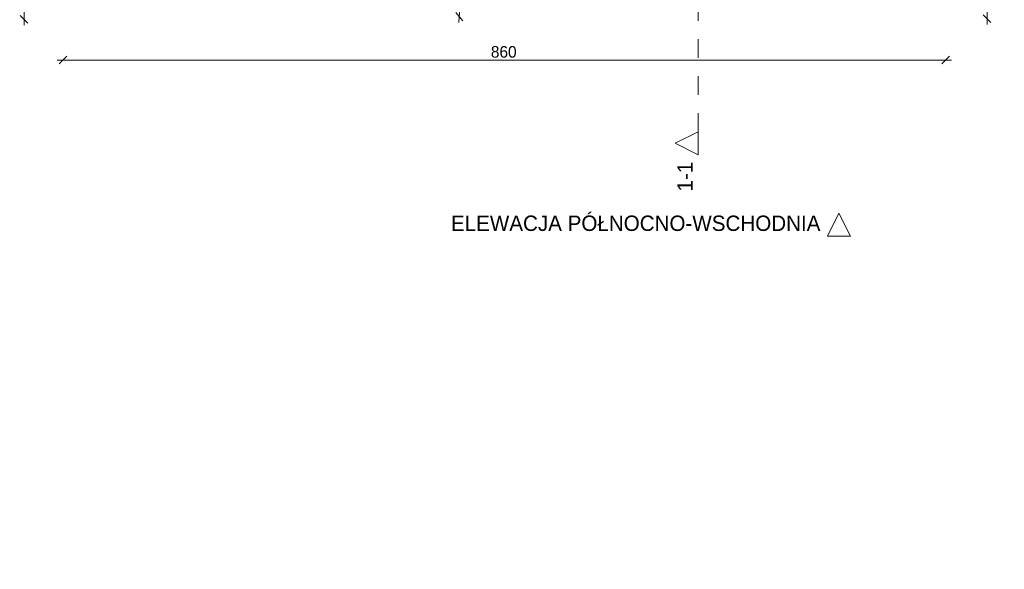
# Model space of a CAD drawing. Header units: millimetres. Extents: x 66905 to 78760, y -2855 to 13188.
# Tile 1 of 11: x 68168 to 77761, y -2855 to 2499. Entities that reach past the tile are written whole.
import ezdxf

# ---------------------------------------------------------------- set-up
doc = ezdxf.new("R2010")
doc.units = ezdxf.units.MM
doc.header["$MEASUREMENT"] = 0
doc.linetypes.add('Przerywana', pattern=[360, 180, -180])
doc.linetypes.add('Wipeout_Contour', pattern=[1000, 0, -1000])
for name, color, linetype, lineweight, true_color in [('0_Nr_pióra__61', 7, 'Continuous', 13, 0x6a6a6a), ('inw_przekrój _Nr_pióra__101', 7, 'Continuous', 5, 0xb2b2b2), ('inw_przekrój _Nr_pióra__61', 7, 'Continuous', 13, 0x6a6a6a)]:
    doc.layers.add(name, color=color, linetype=linetype, lineweight=lineweight, true_color=true_color)
doc.layers.add('inw_przekrój', color=7, linetype='Continuous')
doc.layers.add('inw_wymiarowanie', color=7, linetype='Continuous')
doc.layers.add('inw_wymiarowanie_Nr_pióra__1', color=7, linetype='Continuous', lineweight=13)
doc.styles.add('STYL_AUTOMATYCZNY_1', font='txt')
doc.dimstyles.new('STYL_AUTOMATYCZNY__1', dxfattribs={"dimtxt": 112.5, "dimasz": 71.25, "dimexe": 0.18, "dimexo": 0.0625, "dimgap": 0.09, "dimtad": 1, "dimdec": 0, "dimlfac": 0.1, "dimzin": 0, "dimdsep": 46, "dimtxsty": 'STYL_AUTOMATYCZNY_1', "dimblk": 'ARROWHEAD_6', "dimblk1": 'ARROWHEAD_6', "dimblk2": 'ARROWHEAD_6', "dimcen": 0.09, "dimse1": 1, "dimse2": 1, "dimclrd": 7, "dimclre": 7, "dimclrt": 7, "dimadec": 1, "dimazin": 0, "dimtfac": 1, "dimtdec": 4, "dimtmove": 0, "dimatfit": 3, "dimfxl": 0, "dimtolj": 1, "dimtzin": 0, "dimarcsym": 0})
doc.dimstyles.new('STYL_AUTOMATYCZNY__2', dxfattribs={"dimtxt": 112.5, "dimasz": 71.25, "dimexe": 0.18, "dimexo": 0.0625, "dimgap": 0.09, "dimtad": 1, "dimtih": 1, "dimtoh": 1, "dimdec": 0, "dimlfac": 0.1, "dimzin": 0, "dimdsep": 46, "dimtxsty": 'STYL_AUTOMATYCZNY_1', "dimblk": 'ARROWHEAD_6', "dimblk1": 'ARROWHEAD_6', "dimblk2": 'ARROWHEAD_6', "dimcen": 0.09, "dimse1": 1, "dimse2": 1, "dimclrd": 7, "dimclre": 7, "dimclrt": 7, "dimadec": 1, "dimazin": 0, "dimtfac": 1, "dimtdec": 4, "dimtmove": 0, "dimatfit": 3, "dimfxl": 0, "dimtolj": 1, "dimtzin": 0, "dimarcsym": 0})

# ---------------------------------------------------------------- blocks, each defined once
blk = doc.blocks.new('*D83')
at = {"layer": 'inw_wymiarowanie_Nr_pióra__1', "color": 7, "linetype": 'Continuous', "lineweight": 13}
for p, q in [((77625.2, 11071.3), (77550.1, 11146.2)), ((77587.6, 11165), (77587.6, 11108.8)), ((77587.6, 11108.8), (77593.1, 2508.5)), ((77555.5, 2546), (77630.6, 2471)), ((77593.1, 2508.5), (77593.1, 2452.3))]:
    blk.add_line(p, q, dxfattribs=at)
at = {"layer": 'inw_wymiarowanie_Nr_pióra__1', "color": 7, "lineweight": 13, "insert": (77612.8, 6940.5), "char_height": 112.5, "attachment_point": 7, "rotation": 270.03619, "style": 'STYL_AUTOMATYCZNY_1'}
blk.add_mtext('\\A1;{\\pql;\\fCentury Gothic|b0|i0|c238|p34;860}', dxfattribs=at)
blk = doc.blocks.new('ARROWHEAD_6')
at = {"color": 0, "linetype": 'Continuous', "lineweight": 0}
for p, q in [((0, 0), (-1, 0)), ((-0.5, -0.5), (0.5, 0.5))]:
    blk.add_line(p, q, dxfattribs=at)
blk = doc.blocks.new('*D84')
at = {"layer": 'inw_wymiarowanie_Nr_pióra__1', "color": 7, "linetype": 'Continuous', "lineweight": 13}
for p, q in [((68242.8, 11065.4), (68167.8, 11140.3)), ((68205.2, 11159.1), (68205.3, 11102.8)), ((68205.3, 11102.8), (68210.7, 2502.6)), ((68173.2, 2540.1), (68248.2, 2465.1)), ((68210.7, 2502.6), (68210.7, 2446.3))]:
    blk.add_line(p, q, dxfattribs=at)
at = {"layer": 'inw_wymiarowanie_Nr_pióra__1', "color": 7, "lineweight": 13, "insert": (68230.4, 6934.5), "char_height": 112.5, "attachment_point": 7, "rotation": 270.03619, "style": 'STYL_AUTOMATYCZNY_1'}
blk.add_mtext('\\A1;{\\pql;\\fCentury Gothic|b0|i0|c238|p34;860}', dxfattribs=at)
blk = doc.blocks.new('*D85')
at = {"layer": 'inw_wymiarowanie_Nr_pióra__1', "color": 7, "linetype": 'Continuous', "lineweight": 13}
for p, q in [((68627.4, 2143), (68552.4, 2068)), ((77152.6, 2068), (77227.6, 2143)), ((68533.7, 2105.5), (68589.9, 2105.5)), ((68589.9, 2105.5), (77190.1, 2105.5)), ((77190.1, 2105.5), (77246.4, 2105.5))]:
    blk.add_line(p, q, dxfattribs=at)
at = {"layer": 'inw_wymiarowanie_Nr_pióra__1', "color": 7, "lineweight": 13, "insert": (72758.2, 2128), "char_height": 112.5, "attachment_point": 7, "style": 'STYL_AUTOMATYCZNY_1'}
blk.add_mtext('\\A1;{\\pql;\\fCentury Gothic|b0|i0|c238|p34;860}', dxfattribs=at)
blk = doc.blocks.new('*D87')
at = {"layer": 'inw_wymiarowanie_Nr_pióra__1', "color": 7, "linetype": 'Continuous', "lineweight": 13}
for p, q in [((72649.5, 4619.4), (72497.9, 3025.7)), ((72497.9, 3025.7), (72450.5, 2527.9)), ((72531.6, 2984.8), (72464.1, 3066.5)), ((72416.7, 2568.8), (72484.3, 2487)), ((72450.5, 2527.9), (72445.2, 2471.9))]:
    blk.add_line(p, q, dxfattribs=at)
at = {"layer": 'inw_wymiarowanie_Nr_pióra__1', "color": 7, "lineweight": 13, "insert": (72443.5, 2691.4), "char_height": 112.5, "attachment_point": 7, "rotation": 84.56507, "style": 'STYL_AUTOMATYCZNY_1'}
blk.add_mtext('\\A1;{\\pql;\\fCentury Gothic|b0|i0|c238|p34;50}', dxfattribs=at)
blk = doc.blocks.new('Elewacja_1_4', base_point=(64662.9, 388.9))
at = {"layer": '0_Nr_pióra__61', "color": 251, "lineweight": 13, "true_color": 0x6a6a6a, "insert": (75969.1, 439), "char_height": 150, "attachment_point": 9, "style": 'STYL_AUTOMATYCZNY_1'}
blk.add_mtext('\\A1;{\\pqr;\\pt0;\\fCentury Gothic|b0|i0|c238|p34;ELEWACJA PÓŁNOCNO-WSCHODNIA}', dxfattribs=at)
at = {"color": 254, "linetype": 'Wipeout_Contour', "lineweight": 0, "ltscale": 228451.807774}
blk.add_wipeout([(76036.6, 388.9), (76261.6, 388.9), (76149.1, 613.9)], dxfattribs=at)
at = {"layer": '0_Nr_pióra__61', "color": 251, "linetype": 'Continuous', "lineweight": 13, "true_color": 0x6a6a6a, "flags": 128}
blk.add_lwpolyline([(76036.6, 388.9), (76261.6, 388.9), (76149.1, 613.9)], close=True, dxfattribs=at)
blk = doc.blocks.new('Płaszczyzna odcinająca_1_4', base_point=(74778.4, 1295.5))
at = {"layer": 'inw_przekrój _Nr_pióra__101', "color": 253, "linetype": 'Przerywana', "lineweight": 5, "true_color": 0xb2b2b2}
blk.add_line((74778.4, 1408), (74778.4, 12080.9), dxfattribs=at)
at = {"layer": 'inw_przekrój _Nr_pióra__61', "color": 251, "lineweight": 13, "true_color": 0x6a6a6a, "char_height": 150, "rotation": 90, "style": 'STYL_AUTOMATYCZNY_1'}
for s, insert, attachment_point in [('\\A1;{\\pql;\\pt0;\\fCentury Gothic|b0|i0|c238|p34;1-1}', (74724.5, 12373.4), 7), ('\\A1;{\\pqr;\\pt0;\\fCentury Gothic|b0|i0|c238|p34;1-1}', (74724.5, 1115.5), 9)]:
    blk.add_mtext(s, dxfattribs=dict(at, insert=insert, attachment_point=attachment_point))
at = {"color": 254, "linetype": 'Wipeout_Contour', "lineweight": 0, "ltscale": 227075.572009}
blk.add_wipeout([(74778.4, 12305.9), (74553.4, 12193.4), (74778.4, 12080.9)], dxfattribs=at).dxf.layer = 'inw_przekrój'
at = {"color": 254, "linetype": 'Wipeout_Contour', "lineweight": 0, "ltscale": 224143.482867}
blk.add_wipeout([(74778.4, 1183), (74778.4, 1408), (74553.4, 1295.5)], dxfattribs=at).dxf.layer = 'inw_przekrój'
at = {"layer": 'inw_przekrój _Nr_pióra__61', "color": 251, "linetype": 'Continuous', "lineweight": 13, "true_color": 0x6a6a6a, "flags": 128}
for points in [[(74778.4, 12305.9), (74778.4, 12080.9), (74553.4, 12193.4)], [(74778.4, 1183), (74778.4, 1408), (74553.4, 1295.5)]]:
    blk.add_lwpolyline(points, close=True, dxfattribs=at)

msp = doc.modelspace()

# ---------------------------------------------------------------- dimensions: what is measured, and where the dimension line sits
at = {"layer": 'inw_wymiarowanie', "color": 7, "linetype": 'Continuous', "lineweight": 13}
for base, p1, p2, angle, picture, middle, turn in [((68210.7, 2502.6), (72889.8, 11105.8), (72895.3, 2505.5), 270.03619, '*D84', (68286.7, 6805.9), 270.03619), ((77593.1, 2508.5), (72889.8, 11105.8), (72895.3, 2505.5), 270.03619, '*D83', (77669.1, 6811.9), 270.03619), ((72450.5, 2527.9), (72119.5, 3061.6), (72068.6, 2564.2), 264.56507, '*D87', (72395.6, 2782.1), 84.56507)]:
    dim = msp.add_linear_dim(base=base, p1=p1, p2=p2, angle=angle, dimstyle='STYL_AUTOMATYCZNY__1', dxfattribs=at)
    dim.commit()
    dim.dimension.update_dxf_attribs({"geometry": picture, "text_midpoint": middle, "dimtype": 160, "text_rotation": turn})
dim = msp.add_linear_dim(base=(77190.1, 2105.5), p1=(68589.9, -2854.7), p2=(77190.1, -2844.2), dimstyle='STYL_AUTOMATYCZNY__2', dxfattribs=at)
dim.commit()
dim.dimension.update_dxf_attribs({"geometry": '*D85', "text_midpoint": (72886.8, 2184.3), "dimtype": 160})

# ---------------------------------------------------------------- next in the draw order: block references
at = {"color": 151, "lineweight": 13, "true_color": 0x80c2ff}
msp.add_blockref('Elewacja_1_4', (64662.9, 388.9), dxfattribs=at)
at = {"layer": 'inw_przekrój', "color": 253, "lineweight": 5, "true_color": 0xb2b2b2}
msp.add_blockref('Płaszczyzna odcinająca_1_4', (74778.4, 1295.5), dxfattribs=at)

doc.saveas('drawing.dxf')
